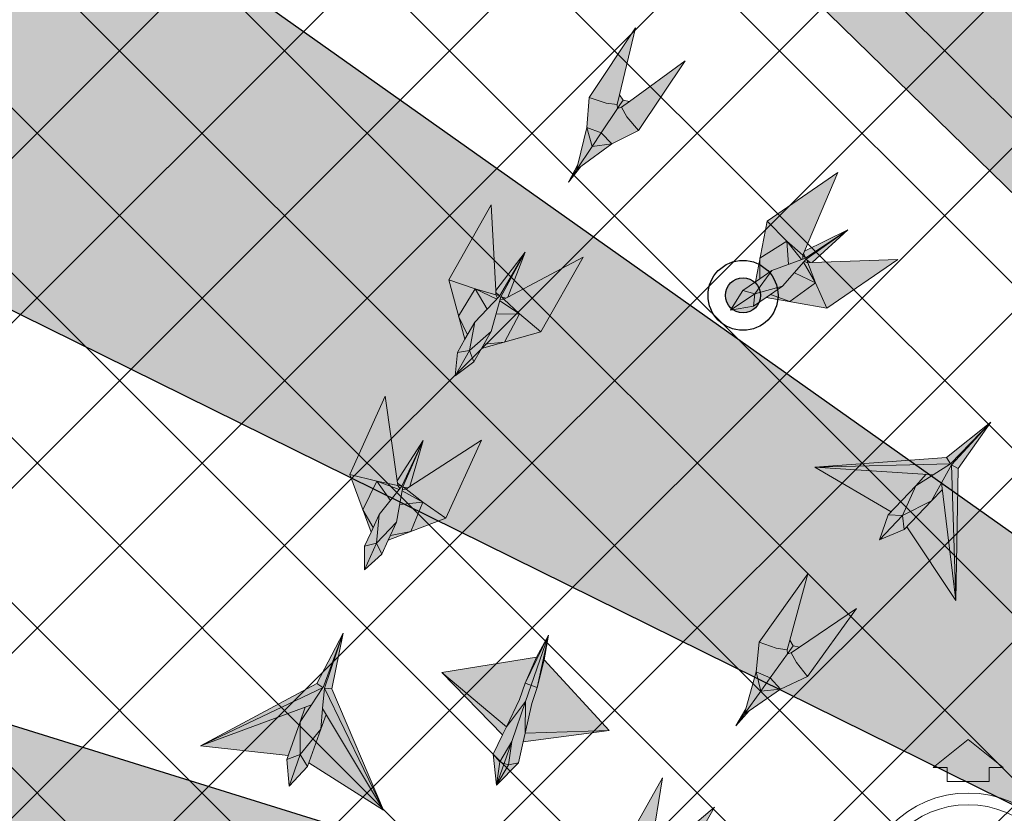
# Model space of a CAD drawing. Header units: millimetres. Extents: x -150 to 37805, y -49 to 13830.
# Tile 7 of 17: x 6150 to 8260, y 8265 to 9966. Entities that reach past the tile are written whole.
import ezdxf

# ---------------------------------------------------------------- set-up
doc = ezdxf.new("R2010")
doc.units = ezdxf.units.MM
for name, color, linetype, lineweight, true_color in [('A-CEILING-01', 7, 'Continuous', 5, 0xd56ca8), ('A-CEILING-08', 7, 'Continuous', 5, 0xd56ca8), ('ACMV', 5, 'Continuous', 20, 0x0000ff), ('FIRE', 1, 'Continuous', 20, 0xff0000), ('M-MEP-ELLG-LIGHT', 5, 'Continuous', 15, 0x0000ff)]:
    doc.layers.add(name, color=color, linetype=linetype, lineweight=lineweight, true_color=true_color)
doc.layers.add('A-CELING ELEMENT', color=1, linetype='Continuous')
doc.layers.add('A-LIGHT', color=1, linetype='Continuous', lineweight=5)
doc.layers.add('FIRE-SPKLR-EQP', color=1, linetype='Continuous', true_color=0xff0000)
doc.layers.add('RCP LAYOUT', color=9, linetype='Continuous', true_color=0x808080)
pattern_1 = [(45, (0, 0), (19.8873782, 72.9203868), [93.75, -18.75, 0, -18.75])]

# ---------------------------------------------------------------- blocks, each defined once
blk = doc.blocks.new('XR-CP-DS$0$ceiling element 01')
at = {"layer": 'A-CELING ELEMENT', "lineweight": 5, "true_color": 0x808080, "transparency": 33554687}
h = blk.add_hatch(dxfattribs=at)
h.set_pattern_fill('ANSI36', color=8, scale=300)
h.set_pattern_definition(pattern_1)
h.paths.add_polyline_path([(-425629.8, -157750.9, -0.039119), (-425655.9, -157707.5), (-427128.8, -158480.5, 0.039269), (-426963.6, -158744.9)])
h.paths.add_polyline_path([(-427216.5, -158526.6, -0.039231), (-427344.4, -158225.6), (-431924, -159775.1), (-429595.3, -159775.1)])
h.paths.add_polyline_path([(-427146.3, -156679.9, 0.039168), (-427262.3, -156968.3), (-425674.3, -157463.1, -0.03857), (-425655.4, -157416.9)])
h.paths.add_polyline_path([(-425704.2, -155604.7, 0.039168), (-426005.5, -155681.4), (-425472.4, -157256.8, -0.03857), (-425424.2, -157244.1)])
edge = h.paths.add_edge_path()
edge.add_line((-430171.7, -151115.1), (-430279.8, -151115.1))
edge.add_line((-430279.8, -151115.1), (-430279.8, -151215.1))
edge.add_line((-430279.8, -151215.1), (-430479.8, -151215.1))
edge.add_line((-430479.8, -151215.1), (-430479.8, -151115.1))
edge.add_line((-430479.8, -151115.1), (-430629.8, -151115.1))
edge.add_line((-430629.8, -151115.1), (-430629.8, -150665.1))
edge.add_line((-430629.8, -150665.1), (-432321.8, -150665.1))
edge.add_line((-432321.8, -150665.1), (-432321.8, -150772.9))
edge.add_line((-432321.8, -150772.9), (-426859.3, -156104.6))
edge.add_arc((-425365.2, -157562.3), 2087.3, 126.7377, 135.7079, ccw=False)
edge.add_line((-426613.8, -155889.5), (-430171.7, -151115.1))
edge = h.paths.add_edge_path()
edge.add_line((-424199.8, -150665.1), (-424199.8, -151115.1))
edge.add_line((-424199.8, -151115.1), (-424349.8, -151115.1))
edge.add_line((-424349.8, -151115.1), (-424349.8, -151215.1))
edge.add_line((-424349.8, -151215.1), (-424444.6, -151215.1))
edge.add_line((-424444.6, -151215.1), (-425069.6, -155496))
edge.add_arc((-425365.2, -157562.3), 2087.3, 72.8718, 81.8578, ccw=False)
edge.add_line((-424750.5, -155567.5), (-423223, -150665.1))
edge.add_line((-423223, -150665.1), (-424199.8, -150665.1))
h.paths.add_polyline_path([(-424567.7, -153182.9), (-424331.7, -153182.9), (-424331.7, -153418.9), (-424567.7, -153418.9)], flags=16)
h = blk.add_hatch(dxfattribs=at)
h.set_pattern_fill('ANSI36', color=8, scale=300)
h.set_pattern_definition(pattern_1)
h.paths.add_polyline_path([(-426846.1, -159033.2, -0.036239), (-427043, -158804), (-428346.2, -159775.1), (-427588, -159775.1)])
h.paths.add_polyline_path([(-427423.6, -157908.4, -0.039197), (-427452.5, -157582.9), (-432321.8, -157641.9), (-432321.8, -158745.1)])
h.paths.add_polyline_path([(-425674.9, -157660.7, -0.038923), (-425686.3, -157611.6), (-427325.9, -157891.7, 0.039228), (-427250.5, -158193.8)])
h.paths.add_polyline_path([(-425560.1, -157303.4, -0.038492), (-425518.1, -157276.7), (-426291, -155804.1, 0.039154), (-426553.9, -155969.8)])
h.paths.add_polyline_path([(-426337.7, -155715.3, -0.039172), (-426037.7, -155586.2), (-427702.8, -150665.1), (-428988.4, -150665.1)])
h = blk.add_hatch(dxfattribs=at)
h.set_pattern_fill('ANSI36', color=8, scale=200)
h.set_pattern_definition([(45, (0, 0), (13.2582521, 48.6135912), [62.5, -12.5, 0, -12.5])])
h.paths.add_polyline_path([(-427235.6, -156635.7, -0.03916), (-427068.3, -156355.4), (-432321.8, -152634.9), (-432321.8, -154121.3)])
h.paths.add_polyline_path([(-425454.1, -150665.1), (-426550.3, -150665.1), (-425721.8, -155505.6, -0.039276), (-425395.8, -155475.2)])
h.paths.add_polyline_path([(-425690.1, -157561.6, -0.038719), (-425686, -157511.7), (-427331.8, -157271.4, 0.039193), (-427353.2, -157581.7)], flags=17)
h.paths.add_polyline_path([(-425084.2, -155595.8, 0.039193), (-425394.6, -155575.9), (-425374.5, -157239, -0.038719), (-425324.5, -157241.6)], flags=17)
h.paths.add_polyline_path([(-423965.7, -156152.8, 0.996512), (-426776.1, -158963.3), (-425599.9, -157787, -0.900286), (-425184.4, -157294.8), (-424476.2, -156294.7), (-424567.8, -156294.7), (-424567.8, -156058.7), (-424331.8, -156058.7), (-424331.8, -156294.7), (-424476.2, -156294.7), (-425184.4, -157294.8, -0.042192), (-425142, -157329.1)])
h = blk.add_hatch(dxfattribs=at)
h.set_pattern_fill('ANSI36', color=8, scale=300)
h.set_pattern_definition(pattern_1)
h.paths.add_polyline_path([(-432321.8, -155391.8), (-432321.8, -156542.9), (-427430.1, -157257, -0.039171), (-427357.2, -156938.7)])
h.paths.add_polyline_path([(-426787.8, -156174.5, 0.039154), (-426986.9, -156413.1), (-425629.6, -157374.3, -0.038492), (-425597.6, -157336.2)])
h.paths.add_polyline_path([(-424491.1, -155778.6, 0.039227), (-424780.5, -155663.9), (-425275.3, -157251.9, -0.038923), (-425228.3, -157269.8)])
h.paths.add_polyline_path([(-423119.8, -154379.5), (-423119.8, -153004.8), (-424446.3, -155688.1, -0.039269), (-424164.6, -155854.8)])
h.paths.add_polyline_path([(-430497.8, -156058.7), (-430497.8, -156294.7), (-430261.8, -156294.7), (-430261.8, -156058.7)], flags=0)
h.paths.add_polyline_path([(-430497.8, -156058.7), (-430261.8, -156058.7), (-430261.8, -156294.7), (-430497.8, -156294.7)], flags=16)
at = {"layer": 'A-CELING ELEMENT', "color": 8, "lineweight": -3, "true_color": 0x808080}
for points in [[(-426859.3, -156104.6), (-432321.8, -150772.9)], [(-432321.8, -152634.9), (-427068.3, -156355.4)], [(-427235.6, -156635.7), (-432321.8, -154121.3)], [(-432321.8, -155391.8), (-427357.2, -156938.7)]]:
    blk.add_lwpolyline(points, dxfattribs=at)
blk = doc.blocks.new('A$C256bf26b')
at = {"layer": 'A-CEILING-01', "true_color": 0x808080}
h = blk.add_hatch(dxfattribs=at)
h.set_pattern_fill('ANSI37', color=8, scale=2000)
h.set_pattern_definition([(45, (0, 0), (-176.7767, 176.7767), []), (135, (0, 0), (-176.7767, -176.7767), [])])
edge = h.paths.add_edge_path()
edge.add_line((17350, 13380), (12020, 13380))
edge.add_line((12020, 13380), (12020, 13280))
edge.add_line((12020, 13280), (11820, 13280))
edge.add_line((11820, 13280), (11820, 13380))
edge.add_line((11820, 13380), (6090, 13380))
edge.add_line((6090, 13380), (6090, 13280))
edge.add_line((6090, 13280), (5890, 13280))
edge.add_line((5890, 13280), (5890, 13380))
edge.add_line((5890, 13380), (350, 13380))
edge.add_line((350, 13380), (200, 13380))
edge.add_line((200, 13380), (200, 4520))
edge.add_line((200, 4520), (650, 4520))
edge.add_line((650, 4520), (650, 4220))
edge.add_line((650, 4220), (200, 4220))
edge.add_line((200, 4220), (200, 3270))
edge.add_line((200, 3270), (3945, 3270))
edge.add_line((3945, 3270), (3945, 3920))
edge.add_line((3945, 3920), (6135, 3920))
edge.add_line((6135, 3920), (6135, 3270))
edge.add_line((6135, 3270), (9805, 3270))
edge.add_line((9805, 3270), (9805, 3070))
edge.add_line((9805, 3070), (10125.7, 3070))
edge.add_line((10125.7, 3070), (10125.7, 3423))
edge.add_line((10125.7, 3423), (11242.1, 4539.4))
edge.add_line((11242.1, 4539.4), (10770.1, 5011.3))
edge.add_line((10770.1, 5011.3), (11904.4, 6145.6))
edge.add_line((11904.4, 6145.6), (14298.8, 8540))
edge.add_line((14298.8, 8540), (14450, 8540))
edge.add_line((14450, 8540), (14450, 9620))
edge.add_line((14450, 9620), (14450, 12330))
edge.add_arc((15200, 12330), 750, 90, 180, ccw=False)
edge.add_line((15200, 13080), (17350, 13080))
edge.add_line((17350, 13080), (17350, 13380))
h.paths.add_polyline_path([(5890.1, 11294.2), (6090.1, 11294.2), (6090.1, 11094.2), (5890.1, 11094.2)], flags=16)
h.paths.add_polyline_path([(5890.1, 9330), (6090.1, 9330), (6090.1, 9130), (5890.1, 9130)], flags=16)
h.paths.add_polyline_path([(5890, 8418.4), (6090, 8418.4), (6090, 8218.4), (5890, 8218.4)], flags=16)
h.paths.add_polyline_path([(5890, 6030), (6090, 6030), (6090, 5830), (5890, 5830)], flags=16)
h.paths.add_polyline_path([(11820, 8418.4), (12020, 8418.4), (12020, 8218.4), (11820, 8218.4)], flags=16)
h.paths.add_polyline_path([(11820, 9330), (12020, 9330), (12020, 9130), (11820, 9130)], flags=16)
h.paths.add_polyline_path([(11820.1, 11294.2), (12020.1, 11294.2), (12020.1, 11094.2), (11820.1, 11094.2)], flags=16)
at = {"layer": 'A-CEILING-08', "color": 8, "lineweight": 0, "true_color": 0x808080}
blk.add_blockref('XR-CP-DS$0$ceiling element 01', (436369.8, 164495.1), dxfattribs=at)
blk = doc.blocks.new('A$C361b1b60')
at = {"layer": 'ACMV'}
blk.add_lwpolyline([(-9367.7, 8423.1), (-9442.7, 8363.1), (-9412.7, 8363.1), (-9412.7, 8333.1), (-9322.7, 8333.1), (-9322.7, 8363.1), (-9292.7, 8363.1), (-9367.7, 8423.1)], dxfattribs=at)
for radius in [231.5, 206.5]:
    blk.add_circle((-9367.7, 8076.6), radius, dxfattribs=at)
blk = doc.blocks.new('A$Ced31c995')
at = {"layer": 'M-MEP-ELLG-LIGHT', "lineweight": 0, "true_color": 0xff00ff}
h = blk.add_hatch(color=6, dxfattribs=at)
h.dxf.hatch_style = 1
h.paths.add_polyline_path([(7218.7, -3780.4), (7176.8, -3785.7), (7143.4, -3835.7), (7152.9, -3828.8)])
h.paths.add_polyline_path([(7218.7, -3780.4), (7196.2, -3756.7), (7176.8, -3785.7)])
h.paths.add_polyline_path([(7196.2, -3756.7), (7165.7, -3745), (7176.8, -3785.7)])
h.paths.add_polyline_path([(7231.3, -3704.2), (7230.5, -3695.6), (7207, -3692.7), (7170.2, -3680.9), (7165.7, -3745), (7196.2, -3756.7)])
h.paths.add_polyline_path([(7276.2, -3751.7), (7251.2, -3722.2), (7239.5, -3701.7), (7231.3, -3704.2), (7196.2, -3756.7), (7196.2, -3756.7), (7218.7, -3780.4)])
h.paths.add_polyline_path([(7376, -3602.3), (7256.7, -3689.2), (7239.5, -3701.7), (7251.2, -3722.2), (7276.2, -3751.7)])
h.paths.add_polyline_path([(7270, -3531.5), (7170.2, -3680.9), (7207, -3692.7), (7230.5, -3695.6), (7235.4, -3675)])
h.paths.add_polyline_path([(7256.7, -3689.2), (7243, -3686.7), (7236.3, -3696.6), (7231.3, -3704.2), (7239.5, -3701.7)])
h.paths.add_polyline_path([(7243, -3686.7), (7235.4, -3675), (7230.5, -3695.6), (7231.3, -3704.2), (7236.3, -3696.6)])
h.paths.add_polyline_path([(7176.8, -3785.7), (7165.7, -3745), (7146.2, -3824.4), (7143.4, -3835.7)])
h.paths.add_polyline_path([(7152.9, -3828.8), (7143.4, -3835.7), (7125.8, -3862.1)])
h.paths.add_polyline_path([(7146.2, -3824.4), (7125.8, -3862.1), (7143.4, -3835.7)])
h = blk.add_hatch(color=6, dxfattribs=at)
h.dxf.hatch_style = 1
h.paths.add_polyline_path([(7831.6, -4028.4), (7648.5, -4034.7), (7639, -4035), (7655.3, -4078), (7679.6, -4132.8)])
h.paths.add_polyline_path([(7655.3, -4078), (7600.4, -4118.5), (7679.6, -4132.8)])
h.paths.add_polyline_path([(7610, -4056.5), (7584.5, -4085.5), (7558.8, -4103.1), (7600.4, -4118.5), (7655.3, -4078)])
h.paths.add_polyline_path([(7629.6, -4034.1), (7610, -4056.5), (7655.3, -4078)], flags=17)
h.paths.add_polyline_path([(7639, -4035), (7631.3, -4032.2), (7629.6, -4034.1), (7655.3, -4078)], flags=17)
h.paths.add_polyline_path([(7724.3, -3964.7), (7635.4, -4027.5), (7635.4, -4027.5), (7636.6, -4028.6), (7643.7, -4034.9), (7648.5, -4034.7)], flags=17)
h.paths.add_polyline_path([(7636.6, -4028.6), (7639, -4035), (7643.7, -4034.9)], flags=16)
h.paths.add_polyline_path([(7636.6, -4028.6), (7635.4, -4027.5), (7631.3, -4032.2), (7639, -4035)], flags=17)
h.paths.add_polyline_path([(7724.3, -3964.7), (7633.8, -4025.1), (7633.8, -4025.1), (7561.4, -4051.8), (7526.6, -4075.7), (7499.6, -4094.3), (7473.2, -4137.1), (7522.7, -4127.9), (7549.8, -4109.3), (7584.5, -4085.5), (7610, -4056.5), (7629.6, -4034.1), (7631.3, -4032.2), (7635.4, -4027.5)])
h.paths.add_polyline_path([(7703.4, -3841.7), (7551.4, -3946.1), (7593.8, -3988.5), (7628, -4019.1), (7631.8, -4010.4)])
h.paths.add_polyline_path([(7551.4, -3946.1), (7536.3, -4025.1), (7593.8, -3988.5)])
h.paths.add_polyline_path([(7593.8, -3988.5), (7536.3, -4025.1), (7535.7, -4069.5), (7561.4, -4051.8), (7625.6, -4028.2)])
h.paths.add_polyline_path([(7593.8, -3988.5), (7625.6, -4028.2), (7627.9, -4027.3), (7628, -4019.1)])
h.paths.add_polyline_path([(7724.3, -3964.7), (7631.8, -4010.4), (7629.9, -4014.8), (7633.2, -4023.6), (7633.2, -4023.6), (7633.8, -4025.1), (7633.8, -4025.1)], flags=17)
h.paths.add_polyline_path([(7633.2, -4023.6), (7628, -4019.1), (7627.9, -4027.3), (7633.8, -4025.1)], flags=17)
h.paths.add_polyline_path([(7629.9, -4014.8), (7628, -4019.1), (7633.2, -4023.6)], flags=17)
h.paths.add_polyline_path([(7558.8, -4103.1), (7549.8, -4109.3), (7600.4, -4118.5)])
h.paths.add_polyline_path([(7536.3, -4025.1), (7526.6, -4075.7), (7535.7, -4069.5)], flags=17)
h = blk.add_hatch(color=6, dxfattribs=at)
h.dxf.hatch_style = 1
h.paths.add_polyline_path([(7157.8, -4023.1), (6995.9, -4108.9), (6987.5, -4113.3), (7021, -4144.8), (7066.8, -4183.4)])
h.paths.add_polyline_path([(7021, -4144.8), (6989.3, -4205.2), (7066.8, -4183.4)])
h.paths.add_polyline_path([(6970.8, -4145.3), (6960.6, -4182.6), (6945.2, -4209.6), (6989.3, -4205.2), (7021, -4144.8)])
h.paths.add_polyline_path([(6978.7, -4116.5), (6970.8, -4145.3), (7021, -4144.8)], flags=17)
h.paths.add_polyline_path([(6987.5, -4113.3), (6979.3, -4114.2), (6978.7, -4116.5), (7021, -4144.8)], flags=17)
h.paths.add_polyline_path([(7033.4, -4012.7), (6981, -4108.1), (6981, -4108.1), (6982.6, -4108.5), (6991.6, -4111.1), (6995.9, -4108.9)], flags=17)
h.paths.add_polyline_path([(6982.6, -4108.5), (6987.5, -4113.3), (6991.6, -4111.1)], flags=16)
h.paths.add_polyline_path([(6982.6, -4108.5), (6981, -4108.1), (6979.3, -4114.2), (6987.5, -4113.3)], flags=17)
h.paths.add_polyline_path([(7033.4, -4012.7), (6978.5, -4106.7), (6978.5, -4106.7), (6925.1, -4162.4), (6904.3, -4199), (6888.1, -4227.6), (6883.1, -4277.7), (6923.6, -4247.8), (6939.8, -4219.2), (6960.6, -4182.6), (6970.8, -4145.3), (6978.7, -4116.5), (6979.3, -4114.2), (6981, -4108.1)])
h.paths.add_polyline_path([(6960.8, -3911.3), (6869.8, -4071.6), (6926.4, -4091.2), (6970.7, -4103.8), (6970.2, -4094.3)])
h.paths.add_polyline_path([(6869.8, -4071.6), (6890.8, -4149.4), (6926.4, -4091.2)])
h.paths.add_polyline_path([(6926.4, -4091.2), (6890.8, -4149.4), (6909.7, -4189.5), (6925.1, -4162.4), (6972.4, -4113)])
h.paths.add_polyline_path([(6926.4, -4091.2), (6972.4, -4113), (6974.1, -4111.2), (6970.7, -4103.8)])
h.paths.add_polyline_path([(7033.4, -4012.7), (6970.2, -4094.3), (6970.4, -4099.1), (6977.3, -4105.5), (6977.3, -4105.5), (6978.5, -4106.7), (6978.5, -4106.7)], flags=17)
h.paths.add_polyline_path([(6977.3, -4105.5), (6970.7, -4103.8), (6974.1, -4111.2), (6978.5, -4106.7)], flags=17)
h.paths.add_polyline_path([(6970.4, -4099.1), (6970.7, -4103.8), (6977.3, -4105.5)], flags=17)
h.paths.add_polyline_path([(6945.2, -4209.6), (6939.8, -4219.2), (6989.3, -4205.2)])
h.paths.add_polyline_path([(6890.8, -4149.4), (6904.3, -4199), (6909.7, -4189.5)], flags=17)
h = blk.add_hatch(color=6, dxfattribs=at)
h.dxf.hatch_style = 1
h.paths.add_polyline_path([(6939.8, -4415.2), (6786.2, -4515.1), (6778.2, -4520.3), (6814.4, -4548.7), (6863.5, -4583)])
h.paths.add_polyline_path([(6814.4, -4548.7), (6788.3, -4611.6), (6863.5, -4583)])
h.paths.add_polyline_path([(6764.5, -4553.6), (6757.6, -4591.6), (6744.7, -4619.9), (6788.3, -4611.6), (6814.4, -4548.7)])
h.paths.add_polyline_path([(6769.8, -4524.3), (6764.5, -4553.6), (6814.4, -4548.7)], flags=17)
h.paths.add_polyline_path([(6778.2, -4520.3), (6770.2, -4521.8), (6769.8, -4524.3), (6814.4, -4548.7)], flags=17)
h.paths.add_polyline_path([(6815.1, -4416), (6771.3, -4515.6), (6771.3, -4515.6), (6772.9, -4515.9), (6782.2, -4517.7), (6786.2, -4515.1)], flags=17)
h.paths.add_polyline_path([(6772.9, -4515.9), (6778.2, -4520.3), (6782.2, -4517.7)], flags=16)
h.paths.add_polyline_path([(6772.9, -4515.9), (6771.3, -4515.6), (6770.2, -4521.8), (6778.2, -4520.3)], flags=17)
h.paths.add_polyline_path([(6815.1, -4416), (6768.7, -4514.5), (6768.7, -4514.4), (6720.4, -4574.7), (6703, -4613), (6689.4, -4642.9), (6688.9, -4693.2), (6726.5, -4659.8), (6740.1, -4629.9), (6757.6, -4591.6), (6764.5, -4553.6), (6769.8, -4524.3), (6770.2, -4521.8), (6771.3, -4515.6)])
h.paths.add_polyline_path([(6733.7, -4321.4), (6657.3, -4489.2), (6715.5, -4503.7), (6760.7, -4512.3), (6759.3, -4502.8)])
h.paths.add_polyline_path([(6657.3, -4489.2), (6685.2, -4564.7), (6715.5, -4503.7)])
h.paths.add_polyline_path([(6715.5, -4503.7), (6685.2, -4564.7), (6707.5, -4603), (6720.4, -4574.7), (6763.2, -4521.3)])
h.paths.add_polyline_path([(6715.5, -4503.7), (6763.2, -4521.3), (6764.8, -4519.3), (6760.7, -4512.3)])
h.paths.add_polyline_path([(6815.1, -4416), (6759.3, -4502.8), (6760, -4507.6), (6767.4, -4513.4), (6767.4, -4513.4), (6768.7, -4514.4), (6768.7, -4514.4)], flags=17)
h.paths.add_polyline_path([(6767.4, -4513.4), (6760.7, -4512.3), (6764.8, -4519.3), (6768.7, -4514.4)], flags=17)
h.paths.add_polyline_path([(6760, -4507.6), (6760.7, -4512.3), (6767.4, -4513.4)], flags=17)
h.paths.add_polyline_path([(6744.7, -4619.9), (6740.1, -4629.9), (6788.3, -4611.6)])
h.paths.add_polyline_path([(6685.2, -4564.7), (6703, -4613), (6707.5, -4603)], flags=17)
h = blk.add_hatch(color=6, dxfattribs=at)
h.dxf.hatch_style = 1
h.paths.add_polyline_path([(7870.1, -4513.2), (7892.6, -4488.6), (7653.7, -4473), (7817.2, -4569)], flags=17)
h.paths.add_polyline_path([(7903.9, -4545.2), (7925.4, -4506.7), (7946.9, -4468.3), (8030.9, -4377.1), (7944.4, -4466.2), (7944.4, -4466.1), (7907.3, -4489.6), (7870.1, -4513.2), (7841.4, -4577.3)])
h.paths.add_polyline_path([(7841.4, -4577.3), (7792.2, -4629.3), (7845.2, -4607.2)])
h.paths.add_polyline_path([(7841.4, -4577.3), (7841.4, -4577.3), (7811.3, -4575.2), (7792.2, -4629.3)])
h.paths.add_polyline_path([(7870.1, -4513.2), (7817.2, -4569), (7811.3, -4575.2), (7841.4, -4577.3)], flags=17)
h.paths.add_polyline_path([(7903.9, -4545.2), (7841.4, -4577.3), (7841.4, -4577.3), (7845.2, -4607.2)])
h.paths.add_polyline_path([(7927.1, -4521.3), (7903.9, -4545.2), (7851, -4601), (7955.8, -4759)], flags=16)
h.paths.add_polyline_path([(7944.4, -4466.1), (7944.3, -4466.1), (7653.7, -4473), (7892.6, -4488.6), (7907.3, -4489.6)])
h.paths.add_polyline_path([(7944.3, -4466.1), (7935.7, -4452.5), (7653.7, -4473)])
h.paths.add_polyline_path([(7907.3, -4489.6), (7892.6, -4488.6), (7870.1, -4513.2)], flags=17)
h.paths.add_polyline_path([(7927.1, -4521.3), (7925.4, -4506.7), (7903.9, -4545.2)], flags=16)
h.paths.add_polyline_path([(7946.9, -4468.3), (7925.4, -4506.7), (7927.1, -4521.3), (7955.8, -4759)], flags=17)
h.paths.add_polyline_path([(7960.9, -4476.3), (7946.9, -4468.3), (7955.8, -4759)])
h.paths.add_polyline_path([(8030.9, -4377.1), (7946.9, -4468.3), (7960.9, -4476.3)])
h.paths.add_polyline_path([(8030.9, -4377.1), (7935.7, -4452.5), (7944.3, -4466.1), (7944.5, -4466.1)], flags=17)
h = blk.add_hatch(color=6, dxfattribs=at)
h.dxf.hatch_style = 1
h.paths.add_polyline_path([(7638.9, -4702), (7534.7, -4848.4), (7571.1, -4861.3), (7594.5, -4864.9), (7600.1, -4844.4)])
h.paths.add_polyline_path([(7742.8, -4776), (7620.9, -4859.2), (7603.4, -4871.2), (7614.4, -4892.1), (7638.5, -4922.3)])
h.paths.add_polyline_path([(7607.3, -4856.3), (7600.1, -4844.4), (7594.5, -4864.9), (7595, -4873.5), (7600.3, -4866.1)])
h.paths.add_polyline_path([(7620.9, -4859.2), (7607.3, -4856.3), (7600.3, -4866.1), (7595, -4873.5), (7603.4, -4871.2)])
h.paths.add_polyline_path([(7603.4, -4871.2), (7595, -4873.5), (7558.5, -4924.9), (7580.2, -4949.3), (7638.5, -4922.3), (7614.4, -4892.1)])
h.paths.add_polyline_path([(7595, -4873.5), (7594.5, -4864.9), (7571.1, -4861.3), (7534.7, -4848.4), (7528.3, -4912.3), (7558.5, -4924.9)])
h.paths.add_polyline_path([(7528.3, -4912.3), (7538.2, -4953.3), (7558.5, -4924.9)])
h.paths.add_polyline_path([(7558.5, -4924.9), (7538.2, -4953.3), (7580.2, -4949.3)])
h.paths.add_polyline_path([(7580.2, -4949.3), (7538.2, -4953.3), (7503.3, -5002.3), (7512.9, -4995.7)])
h.paths.add_polyline_path([(7528.3, -4912.3), (7506.4, -4991.1), (7503.3, -5002.3), (7538.2, -4953.3)])
h.paths.add_polyline_path([(7512.9, -4995.7), (7503.3, -5002.3), (7484.9, -5028.2)])
h.paths.add_polyline_path([(7503.3, -5002.3), (7506.4, -4991.1), (7484.9, -5028.2)])
h = blk.add_hatch(color=6, dxfattribs=at)
h.dxf.hatch_style = 1
h.paths.add_polyline_path([(6551.4, -5019.2), (6562, -4987.6), (6337.4, -5070.4), (6525.8, -5091.7)], flags=17)
h.paths.add_polyline_path([(6595.3, -5034.7), (6599.3, -4990.8), (6603.3, -4947), (6643.1, -4829.5), (6600.2, -4946), (6600.1, -4946), (6575.8, -4982.5), (6551.4, -5019.2), (6551.3, -5089.4)])
h.paths.add_polyline_path([(6551.3, -5089.4), (6527.4, -5156.9), (6566.8, -5115.2)])
h.paths.add_polyline_path([(6551.3, -5089.4), (6551.3, -5089.4), (6522.9, -5099.7), (6527.4, -5156.9)])
h.paths.add_polyline_path([(6551.4, -5019.2), (6525.8, -5091.7), (6522.9, -5099.7), (6551.3, -5089.4)], flags=17)
h.paths.add_polyline_path([(6595.3, -5034.7), (6551.3, -5089.4), (6551.3, -5089.4), (6566.8, -5115.2)])
h.paths.add_polyline_path([(6606.8, -5003.4), (6595.3, -5034.7), (6569.7, -5107.2), (6729.6, -5208.9)], flags=16)
h.paths.add_polyline_path([(6600.1, -4946), (6600.1, -4946), (6337.4, -5070.4), (6562, -4987.6), (6575.8, -4982.5)])
h.paths.add_polyline_path([(6600.1, -4946), (6586.7, -4937), (6337.4, -5070.4)])
h.paths.add_polyline_path([(6575.8, -4982.5), (6562, -4987.6), (6551.4, -5019.2)], flags=17)
h.paths.add_polyline_path([(6606.8, -5003.4), (6599.3, -4990.8), (6595.3, -5034.7)], flags=16)
h.paths.add_polyline_path([(6603.3, -4947), (6599.3, -4990.8), (6606.8, -5003.4), (6729.6, -5208.9)], flags=17)
h.paths.add_polyline_path([(6619.4, -4948.6), (6603.3, -4947), (6729.6, -5208.9)])
h.paths.add_polyline_path([(6643.1, -4829.5), (6603.3, -4947), (6619.4, -4948.6)])
h.paths.add_polyline_path([(6643.1, -4829.5), (6586.7, -4937), (6600.1, -4946), (6600.2, -4945.9)], flags=17)
h = blk.add_hatch(color=6, dxfattribs=at)
h.dxf.hatch_style = 1
h.paths.add_polyline_path([(6997.3, -5111.5), (6988.6, -5108.6), (6972, -5155.4)], flags=17)
h.paths.add_polyline_path([(7019, -5107), (6997.3, -5111.5), (6972, -5155.4)])
h.paths.add_polyline_path([(7028.9, -5062.5), (7033.1, -5043.5), (7034.3, -4975.6), (7004.5, -5061.6), (6997.3, -5111.5), (7019, -5107)])
h.paths.add_polyline_path([(7004.5, -5061.6), (7034.3, -4975.6), (6993.1, -5029.7), (6984.7, -5047.2), (6965, -5088.3), (6979.2, -5105.2)])
h.paths.add_polyline_path([(6979.2, -5105.2), (6965, -5088.3), (6972, -5155.4)])
h.paths.add_polyline_path([(6988.6, -5108.6), (6988.6, -5108.6), (6988.3, -5108.5), (6979.2, -5105.2), (6979.2, -5105.2), (6972, -5155.4)])
h.paths.add_polyline_path([(7004.5, -5061.6), (6979.2, -5105.2), (6988.3, -5108.5), (6988.6, -5108.6)])
h.paths.add_polyline_path([(7004.5, -5061.6), (6988.6, -5108.6), (6997.3, -5111.5), (6997.3, -5111.5)])
h.paths.add_polyline_path([(7213.5, -5037.7), (7033.1, -5043.5), (7028.9, -5062.5)])
h.paths.add_polyline_path([(6855, -4913.5), (6984.7, -5047.2), (6993.1, -5029.7)])
h.paths.add_polyline_path([(7021.3, -4971.1), (7033.3, -4936.4), (7083.4, -4833.7), (7057.7, -4881), (6855, -4913.5), (6993.1, -5029.7)])
h.paths.add_polyline_path([(7046.3, -4940.9), (7046.3, -4940.9), (7033.3, -4936.4), (7021.3, -4971.1), (6993.1, -5029.7), (7034.3, -4975.6)], flags=17)
h.paths.add_polyline_path([(7059.3, -4945.4), (7046.3, -4940.9), (7046.3, -4940.9), (7034.3, -4975.6), (7033.1, -5043.5), (7047.3, -4980.1)])
h.paths.add_polyline_path([(7074.3, -4886.7), (7059.3, -4945.4), (7047.3, -4980.1), (7033.1, -5043.5), (7213.5, -5037.7)])
h.paths.add_polyline_path([(7083.4, -4833.7), (7046.3, -4940.9), (7059.3, -4945.4)])
h.paths.add_polyline_path([(7083.4, -4833.7), (7033.3, -4936.4), (7046.3, -4940.9)], flags=17)
h.paths.add_polyline_path([(7083.4, -4833.7), (7059.3, -4945.4), (7074.3, -4886.7)])
h = blk.add_hatch(color=6, dxfattribs=at)
h.dxf.hatch_style = 1
h.paths.add_polyline_path([(7295.3, -5391.7), (7253.9, -5400.1), (7224.4, -5452.5), (7233.2, -5444.9)])
h.paths.add_polyline_path([(7295.3, -5391.7), (7271.1, -5369.7), (7253.9, -5400.1)])
h.paths.add_polyline_path([(7271.1, -5369.7), (7239.8, -5360.4), (7253.9, -5400.1)])
h.paths.add_polyline_path([(7302.1, -5314.8), (7300.7, -5306.3), (7277, -5305.1), (7239.4, -5296.1), (7239.8, -5360.4), (7271.1, -5369.7)])
h.paths.add_polyline_path([(7350.5, -5358.8), (7323.3, -5331.3), (7310.1, -5311.6), (7302.1, -5314.8), (7271.1, -5369.7), (7271.1, -5369.7), (7295.3, -5391.7)])
h.paths.add_polyline_path([(7438.8, -5202.3), (7326.3, -5297.9), (7310.1, -5311.6), (7323.3, -5331.3), (7350.5, -5358.8)])
h.paths.add_polyline_path([(7327.8, -5139.6), (7239.4, -5296.1), (7277, -5305.1), (7300.7, -5306.3), (7304.1, -5285.3)])
h.paths.add_polyline_path([(7326.3, -5297.9), (7312.5, -5296.4), (7306.6, -5306.8), (7302.1, -5314.8), (7310.1, -5311.6)])
h.paths.add_polyline_path([(7312.5, -5296.4), (7304.1, -5285.3), (7300.7, -5306.3), (7302.1, -5314.8), (7306.6, -5306.8)])
h.paths.add_polyline_path([(7253.9, -5400.1), (7239.8, -5360.4), (7226.3, -5441), (7224.4, -5452.5)])
h.paths.add_polyline_path([(7233.2, -5444.9), (7224.4, -5452.5), (7208.8, -5480.1)])
h.paths.add_polyline_path([(7226.3, -5441), (7208.8, -5480.1), (7224.4, -5452.5)])
at = {"layer": 'M-MEP-ELLG-LIGHT', "color": 6, "lineweight": 0, "true_color": 0xff00ff}
for p, q in [((7703.4, -3841.7), (7551.4, -3946.1)), ((7631.8, -4010.4), (7703.4, -3841.7)), ((7551.4, -3946.1), (7526.6, -4075.7)), ((7551.4, -3946.1), (7593.8, -3988.5)), ((7724.3, -3964.7), (7631.8, -4010.4)), ((7633.8, -4025.1), (7724.3, -3964.7)), ((7724.3, -3964.7), (7635.4, -4027.5)), ((7648.5, -4034.7), (7724.3, -3964.7)), ((7536.3, -4025.1), (7593.8, -3988.5)), ((7593.8, -3988.5), (7628, -4019.1)), ((7593.8, -3988.5), (7625.6, -4028.2)), ((7593.8, -3988.5), (7597.6, -4038.5)), ((7535.7, -4069.5), (7536.3, -4025.1)), ((7561.4, -4051.8), (7633.8, -4025.1)), ((7635.4, -4027.5), (7584.5, -4085.5)), ((7627.9, -4027.3), (7628, -4019.1)), ((7628, -4019.1), (7631.8, -4010.4)), ((7628, -4019.1), (7633.2, -4023.6)), ((7633.2, -4023.5), (7629.9, -4014.8)), ((7633.2, -4023.6), (7633.8, -4025.1)), ((7636.6, -4028.6), (7635.4, -4027.5)), ((7639, -4035), (7636.6, -4028.6)), ((7636.6, -4028.6), (7643.7, -4034.9)), ((7831.6, -4028.4), (7648.5, -4034.7)), ((7679.6, -4132.8), (7831.6, -4028.4)), ((7629.6, -4034.1), (7655.3, -4078)), ((7631.3, -4032.2), (7639, -4035)), ((7639, -4035), (7648.5, -4034.7)), ((7655.3, -4078), (7639, -4035)), ((7525, -4101.6), (7561.4, -4051.8)), ((7526.6, -4075.7), (7561.4, -4051.8)), ((7610, -4056.5), (7655.3, -4078)), ((7526.6, -4075.7), (7499.6, -4094.3)), ((7584.5, -4085.5), (7525, -4101.6)), ((7584.5, -4085.5), (7549.8, -4109.3)), ((7655.3, -4078), (7600.4, -4118.5)), ((7679.6, -4132.8), (7655.3, -4078)), ((7499.6, -4094.3), (7473.2, -4137.1)), ((7473.2, -4137.1), (7525, -4101.6)), ((7499.6, -4094.3), (7525, -4101.6)), ((7525, -4101.6), (7522.7, -4127.9)), ((7522.7, -4127.9), (7549.8, -4109.3)), ((7549.8, -4109.3), (7679.6, -4132.8)), ((7600.4, -4118.5), (7558.8, -4103.1)), ((7473.2, -4137.1), (7522.7, -4127.9)), ((7935.7, -4452.5), (8030.9, -4377.1)), ((7944.5, -4466.1), (8030.9, -4377.1)), ((8030.9, -4377.1), (7946.9, -4468.3)), ((8030.9, -4377.1), (7960.9, -4476.3)), ((7653.7, -4473), (7935.7, -4452.5)), ((7653.7, -4473), (7944.5, -4466.1)), ((7944.4, -4466.1), (7907.3, -4489.6)), ((7946.9, -4468.3), (7925.4, -4506.7)), ((7935.7, -4452.5), (7944.4, -4466.1)), ((7946.9, -4468.3), (7955.8, -4759)), ((7960.9, -4476.3), (7946.9, -4468.3)), ((7817.2, -4569), (7653.7, -4473)), ((7907.3, -4489.6), (7653.7, -4473)), ((7892.6, -4488.6), (7870.1, -4513.2)), ((7870.1, -4513.2), (7907.3, -4489.6)), ((7960.9, -4476.3), (7955.8, -4759)), ((7870.1, -4513.2), (7811.3, -4575.2)), ((7841.4, -4577.3), (7870.1, -4513.2)), ((7925.4, -4506.7), (7903.9, -4545.2)), ((7955.8, -4759), (7925.4, -4506.7)), ((7903.9, -4545.2), (7927.1, -4521.3)), ((7903.9, -4545.2), (7841.4, -4577.3)), ((7845.2, -4607.2), (7903.9, -4545.2)), ((7811.3, -4575.2), (7792.2, -4629.3)), ((7811.3, -4575.2), (7841.4, -4577.3)), ((7841.4, -4577.3), (7845.2, -4607.2)), ((7792.2, -4629.3), (7845.2, -4607.2)), ((7955.8, -4759), (7851, -4601)), ((7638.9, -4702), (7534.7, -4848.4)), ((7600.1, -4844.4), (7638.9, -4702)), ((7742.8, -4776), (7620.9, -4859.2)), ((7638.5, -4922.3), (7742.8, -4776)), ((6586.7, -4937), (6643.1, -4829.5)), ((6600.2, -4945.9), (6643.1, -4829.5)), ((6643.1, -4829.5), (6603.3, -4947)), ((6643.1, -4829.5), (6619.4, -4948.6)), ((7083.4, -4833.7), (7033.3, -4936.4)), ((7046.3, -4940.9), (7083.4, -4833.7)), ((7083.4, -4833.7), (7057.7, -4881)), ((7083.4, -4833.7), (7059.3, -4945.4)), ((7074.3, -4886.7), (7083.4, -4833.7)), ((7534.7, -4848.4), (7528.3, -4912.3)), ((7571.1, -4861.3), (7534.7, -4848.4)), ((7600.1, -4844.4), (7594.5, -4864.9)), ((7607.3, -4856.3), (7600.1, -4844.4)), ((7594.5, -4864.9), (7571.1, -4861.3)), ((7595, -4873.5), (7594.5, -4864.9)), ((7595, -4873.5), (7600.3, -4866.1)), ((7603.4, -4871.2), (7595, -4873.5)), ((7600.3, -4866.1), (7607.3, -4856.3)), ((7620.9, -4859.2), (7603.4, -4871.2)), ((7614.4, -4892.1), (7603.4, -4871.2)), ((7620.9, -4859.2), (7607.3, -4856.3)), ((7057.7, -4881), (6855, -4913.5)), ((7057.7, -4881), (7033.3, -4936.4)), ((7059.3, -4945.4), (7074.3, -4886.7)), ((7213.5, -5037.7), (7074.3, -4886.7)), ((7558.5, -4924.9), (7595, -4873.5)), ((7638.5, -4922.3), (7614.4, -4892.1)), ((6855, -4913.5), (6984.7, -5047.2)), ((6993.1, -5029.7), (6855, -4913.5)), ((7528.3, -4912.3), (7506.4, -4991.1)), ((7558.5, -4924.9), (7528.3, -4912.3)), ((7528.3, -4912.3), (7538.2, -4953.3)), ((7538.2, -4953.3), (7558.5, -4924.9)), ((7580.2, -4949.3), (7558.5, -4924.9)), ((7580.2, -4949.3), (7638.5, -4922.3)), ((6337.4, -5070.4), (6586.7, -4937)), ((6337.4, -5070.4), (6600.2, -4945.9)), ((6600.1, -4946), (6575.8, -4982.5)), ((6586.7, -4937), (6600.1, -4946)), ((6603.3, -4947), (6599.3, -4990.8)), ((6603.3, -4947), (6729.6, -5208.9)), ((6619.4, -4948.6), (6603.3, -4947)), ((6619.4, -4948.6), (6729.6, -5208.9)), ((7033.3, -4936.4), (7021.3, -4971.1)), ((7033.3, -4936.4), (7059.3, -4945.4)), ((7034.3, -4975.6), (7046.3, -4940.9)), ((7059.3, -4945.4), (7047.3, -4980.1)), ((7503.3, -5002.3), (7538.2, -4953.3)), ((7512.9, -4995.7), (7580.2, -4949.3)), ((7538.2, -4953.3), (7580.2, -4949.3)), ((7021.3, -4971.1), (6993.1, -5029.7)), ((6993.1, -5029.7), (7034.3, -4975.6)), ((7004.5, -5061.6), (7034.3, -4975.6)), ((7034.3, -4975.6), (7033.1, -5043.5)), ((6575.8, -4982.5), (6337.4, -5070.4)), ((6551.4, -5019.2), (6575.8, -4982.5)), ((6562, -4987.6), (6551.4, -5019.2)), ((6599.3, -4990.8), (6595.3, -5034.7)), ((6729.6, -5208.9), (6599.3, -4990.8)), ((7047.3, -4980.1), (7033.1, -5043.5)), ((7484.9, -5028.2), (7506.4, -4991.1)), ((7512.9, -4995.7), (7484.9, -5028.2)), ((7506.4, -4991.1), (7503.3, -5002.3)), ((7503.3, -5002.3), (7512.9, -4995.7)), ((6551.4, -5019.2), (6522.9, -5099.7)), ((6551.3, -5089.4), (6551.4, -5019.2)), ((6595.3, -5034.7), (6606.8, -5003.4)), ((7484.9, -5028.2), (7503.3, -5002.3)), ((6595.3, -5034.7), (6551.3, -5089.4)), ((6566.8, -5115.2), (6595.3, -5034.7)), ((6984.7, -5047.2), (6993.1, -5029.7)), ((7028.9, -5062.5), (7213.5, -5037.7)), ((7033.1, -5043.5), (7213.5, -5037.7)), ((6984.7, -5047.2), (6965, -5088.3)), ((6979.2, -5105.2), (7004.5, -5061.6)), ((6988.6, -5108.6), (7004.5, -5061.6)), ((7004.5, -5061.6), (6997.3, -5111.5)), ((7019, -5107), (7028.9, -5062.5)), ((7033.1, -5043.5), (7028.9, -5062.5)), ((6525.8, -5091.7), (6337.4, -5070.4)), ((6522.9, -5099.7), (6551.3, -5089.4)), ((6522.9, -5099.7), (6527.4, -5156.9)), ((6551.3, -5089.4), (6566.8, -5115.2)), ((6965, -5088.3), (6972, -5155.4)), ((6979.2, -5105.2), (6965, -5088.3)), ((6527.4, -5156.9), (6566.8, -5115.2)), ((6729.6, -5208.9), (6569.7, -5107.2)), ((6972, -5155.4), (6979.2, -5105.2)), ((6972, -5155.4), (7019, -5107)), ((6972, -5155.4), (6988.6, -5108.6)), ((6997.3, -5111.5), (6972, -5155.4)), ((6988.3, -5108.5), (6979.2, -5105.2)), ((6997.3, -5111.5), (6988.3, -5108.5)), ((7019, -5107), (6997.3, -5111.5))]:
    blk.add_line(p, q, dxfattribs=at)
for points in [[(7152.9, -3828.8), (7125.8, -3862.1), (7146.2, -3824.4), (7143.4, -3835.7), (7152.9, -3828.8), (7218.7, -3780.4), (7276.2, -3751.7), (7376, -3602.3), (7256.7, -3689.2), (7243, -3686.7), (7235.4, -3675), (7270, -3531.5), (7170.2, -3680.9), (7165.7, -3745), (7146.2, -3824.4)], [(7125.8, -3862.1), (7143.4, -3835.7), (7176.8, -3785.7), (7196.2, -3756.7), (7231.3, -3704.2), (7236.3, -3696.6), (7243, -3686.7)], [(7276.2, -3751.7), (7251.2, -3722.2), (7239.5, -3701.7), (7231.3, -3704.2), (7230.5, -3695.6), (7207, -3692.7), (7170.2, -3680.9)], [(7235.4, -3675), (7230.5, -3695.6)], [(7256.7, -3689.2), (7239.5, -3701.7)], [(7176.8, -3785.7), (7218.7, -3780.4), (7196.2, -3756.7), (7165.7, -3745), (7176.8, -3785.7)], [(6883.1, -4277.7), (6923.6, -4247.8), (6939.8, -4219.2), (7066.8, -4183.4), (7157.8, -4023.1), (6995.9, -4108.9), (7033.4, -4012.7), (6970.2, -4094.3), (6960.8, -3911.3), (6869.8, -4071.6), (6904.3, -4199), (6888.1, -4227.6), (6883.1, -4277.7)], [(6904.3, -4199), (6925.1, -4162.4), (6978.5, -4106.7), (7033.4, -4012.7), (6981, -4108.1), (6960.6, -4182.6), (6939.8, -4219.2)], [(6869.8, -4071.6), (6926.4, -4091.2), (6970.7, -4103.8), (6970.2, -4094.3)], [(6909.7, -4189.5), (6890.8, -4149.4), (6926.4, -4091.2), (6972.4, -4113)], [(6926.4, -4091.2), (6951.8, -4134.5)], [(6977.3, -4105.5), (6970.4, -4099.1)], [(6974.1, -4111.2), (6970.7, -4103.8), (6977.3, -4105.5), (6978.5, -4106.7)], [(6979.3, -4114.2), (6987.5, -4113.3), (6982.6, -4108.5), (6981, -4108.1)], [(6982.6, -4108.5), (6991.6, -4111.1)], [(7066.8, -4183.4), (7021, -4144.8), (6987.5, -4113.3), (6995.9, -4108.9)], [(6978.7, -4116.5), (7021, -4144.8), (6989.3, -4205.2), (6945.2, -4209.6)], [(6970.8, -4145.3), (7021, -4144.8)], [(6888.1, -4227.6), (6914.1, -4223), (6925.1, -4162.4)], [(6960.6, -4182.6), (6914.1, -4223), (6923.6, -4247.8)], [(6883.1, -4277.7), (6914.1, -4223)], [(6688.9, -4693.2), (6726.5, -4659.8), (6740.1, -4629.9), (6863.5, -4583), (6939.8, -4415.2), (6786.2, -4515.1), (6815.1, -4416), (6759.3, -4502.8), (6733.7, -4321.4), (6657.3, -4489.2), (6703, -4613), (6689.4, -4642.9), (6688.9, -4693.2)], [(6703, -4613), (6720.4, -4574.7), (6768.7, -4514.4), (6815.1, -4416), (6771.3, -4515.6), (6757.6, -4591.6), (6740.1, -4629.9)], [(6657.3, -4489.2), (6715.5, -4503.7), (6760.7, -4512.3), (6759.3, -4502.8)], [(6707.5, -4603), (6685.2, -4564.7), (6715.5, -4503.7), (6763.2, -4521.3)], [(6715.5, -4503.7), (6744.6, -4544.6)], [(6767.4, -4513.4), (6760, -4507.6)], [(6764.8, -4519.3), (6760.7, -4512.3), (6767.4, -4513.4), (6768.7, -4514.4)], [(6769.8, -4524.3), (6814.4, -4548.7), (6788.3, -4611.6), (6744.7, -4619.9)], [(6770.2, -4521.8), (6778.2, -4520.3), (6772.9, -4515.9), (6771.3, -4515.6)], [(6772.9, -4515.9), (6782.2, -4517.7)], [(6863.5, -4583), (6814.4, -4548.7), (6778.2, -4520.3), (6786.2, -4515.1)], [(6764.5, -4553.6), (6814.4, -4548.7)], [(6689.4, -4642.9), (6714.9, -4636.1), (6720.4, -4574.7)], [(7792.2, -4629.3), (7841.4, -4577.3)], [(6757.6, -4591.6), (6714.9, -4636.1), (6726.5, -4659.8)], [(6688.9, -4693.2), (6714.9, -4636.1)], [(6527.4, -5156.9), (6551.3, -5089.4)], [(7233.2, -5444.9), (7208.8, -5480.1), (7226.3, -5441), (7224.4, -5452.5), (7233.2, -5444.9), (7295.3, -5391.7), (7350.5, -5358.8), (7438.8, -5202.3), (7326.3, -5297.9), (7312.5, -5296.4), (7304.1, -5285.3), (7327.8, -5139.6), (7239.4, -5296.1), (7239.8, -5360.4), (7226.3, -5441)]]:
    blk.add_lwpolyline(points, dxfattribs=at)
blk = doc.blocks.new('A$Caf3f7392')
at = {"layer": 'A-LIGHT', "color": 8, "true_color": 0x808080}
blk.add_blockref('A$Ced31c995', (-17350, 13480), dxfattribs=at)
blk = doc.blocks.new('SPKLR-EQP-PENDENT-68C')
at = {"layer": 'FIRE-SPKLR-EQP'}
h = blk.add_hatch(color=256, dxfattribs=at)
h.dxf.hatch_style = 1
h.paths.add_polyline_path([(37.5, 0, 1), (-37.5, 0, 1)])
for radius in [75, 37.5]:
    blk.add_circle((0, 0), radius, dxfattribs=at)
blk = doc.blocks.new('A$Cd44347d8')
at = {"layer": 'FIRE'}
blk.add_blockref('SPKLR-EQP-PENDENT-68C', (7700, 9375), dxfattribs=at)

msp = doc.modelspace()

# ---------------------------------------------------------------- block references
for name, p in [('A$Caf3f7392', (17550, 0)), ('A$Cd44347d8', (0, 0)), ('A$C361b1b60', (17550, 0))]:
    msp.add_blockref(name, p)
at = {"layer": 'RCP LAYOUT'}
msp.add_blockref('A$C256bf26b', (0, 0), dxfattribs=at)

doc.saveas('drawing.dxf')
